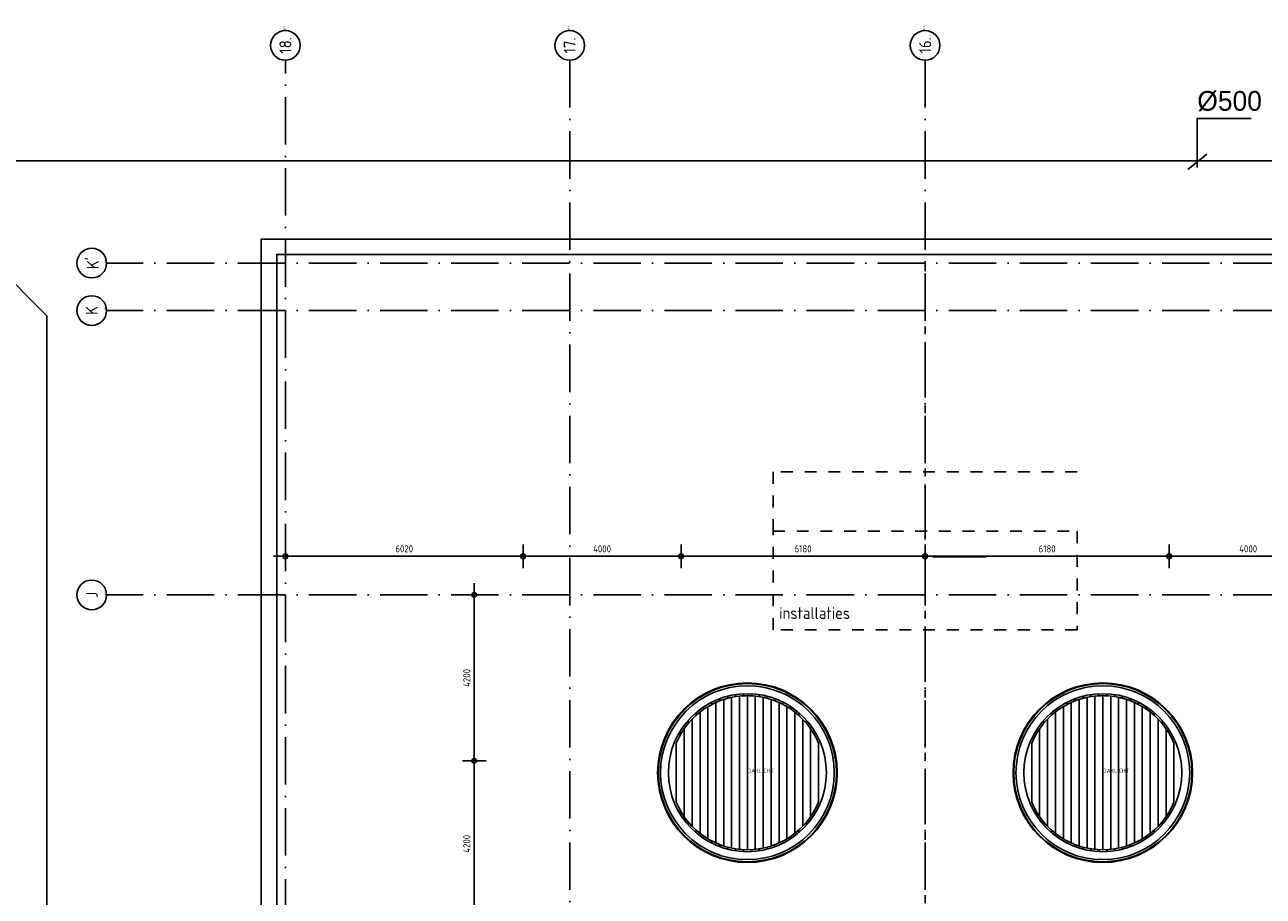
# Model space of a CAD drawing. Extents: x -9573 to 237800, y 0 to 168200.
# Tile 28 of 37: x 86461 to 117822, y 103353 to 125415. Entities that reach past the tile are written whole.
import ezdxf
from ezdxf.enums import TextEntityAlignment as Align

# ---------------------------------------------------------------- set-up
doc = ezdxf.new("R2010")
doc.units = 0
doc.header["$LTSCALE"] = 200
for name, pattern in [('2322121', [2000, 1000, 1000]), ('DASHDOT', [9, 6, -1.5, 0, -1.5]), ('DASHED', [3, 1.5, -1.5]), ('HIDDEN', [2, 1, -1])]:
    doc.linetypes.add(name, pattern=pattern)
doc.layers.get('0').update_dxf_attribs({"linetype": 'CONTINUOUS'})
doc.layers.get('DEFPOINTS').update_dxf_attribs({"linetype": 'CONTINUOUS'})
for name, color, linetype in [('AL$1----_ALGEMEEN', 7, 'CONTINUOUS'), ('AL$1----_MAATVOERING', 7, 'CONTINUOUS'), ('AL$7----_STRAMIEN', 1, 'DASHDOT'), ('AL27----_DAKEN', 7, 'CONTINUOUS'), ('ALN-----_BLOCKNAAM', 2, 'CONTINUOUS'), ('BL$4----', 7, 'CONTINUOUS'), ('OL59----_WTBINST', 7, 'CONTINUOUS'), ('WL524---', 4, 'CONTINUOUS'), ('WM570---', 1, 'CONTINUOUS')]:
    doc.layers.add(name, color=color, linetype=linetype)
doc.styles.add('BURO-025', font='BUROFONT.shx', dxfattribs={"height": 500})
doc.styles.get("Standard").update_dxf_attribs({"font": 'ISOCP'})
doc.dimstyles.new('018STIP100UIT', dxfattribs={"dimscale": 100, "dimtxt": 1.8, "dimasz": 2, "dimexe": 2, "dimexo": 3, "dimgap": 1, "dimtad": 1, "dimdec": 4, "dimrnd": 1, "dimtxsty": 'STANDARD', "dimblk": 'MSTR3', "dimblk1": 'MSTR3', "dimblk2": 'MSTR3', "dimsah": 1, "dimcen": 3, "dimdle": 1.25, "dimse1": 1, "dimse2": 1, "dimclrd": 256, "dimclre": 1, "dimclrt": 7, "dimazin": 3, "dimtfac": 0.75, "dimtdec": 4, "dimtix": 1, "dimtmove": 0, "dimatfit": 3, "dimtvp": 1.5, "dimtolj": 1, "dimtzin": 0})

# ---------------------------------------------------------------- blocks, each defined once
blk = doc.blocks.new('DAKLICHT')
at = {"layer": 'AL$1----_ALGEMEEN', "color": 1}
for points in [[(-500, 1885), (-500, 1936)], [(-400, -1909), (-400, 1909)], [(-300, 1927), (-300, 1977)], [(-200, -1940), (-200, 1940)], [(-100, 1947), (-100, 1997)], [(0, -1950), (0, 1950)], [(100, 1947), (100, 1997)], [(200, -1940), (200, 1940)], [(300, 1927), (300, 1977)], [(400, -1909), (400, 1909)], [(500, 1885), (500, 1936)], [(-1100, 1610), (-1100, 1670)], [(-1000, -1674), (-1000, 1674)], [(-900, 1730), (-900, 1786)], [(-800, -1778), (-800, 1778)], [(-700, 1820), (-700, 1873)], [(-600, -1855), (-600, 1855)], [(600, -1855), (600, 1855)], [(700, 1820), (700, 1873)], [(800, -1778), (800, 1778)], [(900, 1730), (900, 1786)], [(1000, -1674), (1000, 1674)], [(1100, 1610), (1100, 1670)], [(-1500, 1246), (-1500, 1323)], [(-1400, -1357), (-1400, 1357)], [(-1300, 1453), (-1300, 1520)], [(-1200, -1537), (-1200, 1537)], [(1200, -1537), (1200, 1537)], [(1300, 1453), (1300, 1520)], [(1400, -1357), (1400, 1357)], [(1500, 1246), (1500, 1323)], [(-1700, 955), (-1700, 1054)], [(-1600, -1115), (-1600, 1115)], [(1600, -1115), (1600, 1115)], [(1700, 955), (1700, 1054)], [(-1800, -750), (-1800, 750)], [(1800, -750), (1800, 750)], [(-1700, -1054), (-1700, -955)], [(-1500, -1323), (-1500, -1246)], [(1500, -1323), (1500, -1246)], [(1700, -1054), (1700, -955)], [(-1300, -1520), (-1300, -1453)], [(1300, -1520), (1300, -1453)], [(-1100, -1670), (-1100, -1610)], [(-900, -1786), (-900, -1730)], [(-700, -1873), (-700, -1820)], [(700, -1873), (700, -1820)], [(900, -1786), (900, -1730)], [(1100, -1670), (1100, -1610)], [(-500, -1936), (-500, -1885)], [(-300, -1977), (-300, -1927)], [(-100, -1997), (-100, -1947)], [(100, -1997), (100, -1947)], [(300, -1977), (300, -1927)], [(500, -1936), (500, -1885)]]:
    blk.add_lwpolyline(points, dxfattribs=at)
for radius in [2273, 2255, 2200, 2000]:
    blk.add_circle((0, 0), radius, dxfattribs=at)
for start, end in [(22.6199, 157.3801), (202.6199, 337.3801)]:
    blk.add_arc((0, 0), 1950, start, end, dxfattribs=at)
at = {"layer": 'ALN-----_BLOCKNAAM', "linetype": 'CONTINUOUS'}
blk.add_text('DAKLICHT', height=100, dxfattribs=at).set_placement((0, 0))
blk = doc.blocks.new('MSTR3')
at = {"color": 0, "linetype": 'CONTINUOUS'}
for p, q in [((-1, 0), (0, 0)), ((0, 1.5), (0, 0)), ((0, 0), (0, -1.5)), ((0, 0), (1.5, 0))]:
    blk.add_line(p, q, dxfattribs=at)
blk.add_circle((0, 0), 0.3, dxfattribs=at)
blk = doc.blocks.new('*D53')
at = {"linetype": 'BYBLOCK'}
blk.add_line((97843, 102780), (97843, 106580), dxfattribs=at)
at = {"layer": 'DEFPOINTS', "color": 0, "linetype": 'BYBLOCK'}
for p in [(97843, 106780), (101080, 106780), (99080, 102580)]:
    blk.add_point(p, dxfattribs=at)
at = {"linetype": 'BYBLOCK', "xscale": 200, "yscale": 200, "zscale": 200}
for p, rotation in [((97843, 106780), 90), ((97843, 102580), 270)]:
    blk.add_blockref('MSTR3', p, dxfattribs=dict(at, rotation=rotation))
at = {"color": 7, "linetype": 'BYBLOCK', "insert": (97653, 104680), "char_height": 180, "attachment_point": 5, "rotation": 90}
blk.add_mtext('\\A1;4200', dxfattribs=at)
blk = doc.blocks.new('*D54')
at = {"linetype": 'BYBLOCK'}
blk.add_line((97843, 106980), (97843, 110780), dxfattribs=at)
at = {"layer": 'DEFPOINTS', "color": 0, "linetype": 'BYBLOCK'}
for p in [(97843, 110980), (99080, 110980), (101080, 106780)]:
    blk.add_point(p, dxfattribs=at)
at = {"linetype": 'BYBLOCK', "xscale": 200, "yscale": 200, "zscale": 200}
for p, rotation in [((97843, 110980), 90), ((97843, 106780), 270)]:
    blk.add_blockref('MSTR3', p, dxfattribs=dict(at, rotation=rotation))
at = {"color": 7, "linetype": 'BYBLOCK', "insert": (97653, 108880), "char_height": 180, "attachment_point": 5, "rotation": 90}
blk.add_mtext('\\A1;4200', dxfattribs=at)
blk = doc.blocks.new('*D55')
at = {"linetype": 'BYBLOCK'}
blk.add_line((93260, 111958), (98880, 111958), dxfattribs=at)
at = {"layer": 'DEFPOINTS', "color": 0, "linetype": 'BYBLOCK'}
for p in [(99080, 111958), (93060, 110980), (99080, 110980)]:
    blk.add_point(p, dxfattribs=at)
at = {"linetype": 'BYBLOCK', "xscale": 200, "yscale": 200, "zscale": 200, "rotation": 180}
blk.add_blockref('MSTR3', (93060, 111958), dxfattribs=at)
at = {"linetype": 'BYBLOCK', "xscale": 200, "yscale": 200, "zscale": 200}
blk.add_blockref('MSTR3', (99080, 111958), dxfattribs=at)
at = {"color": 7, "linetype": 'BYBLOCK', "insert": (96070, 112148), "char_height": 180, "attachment_point": 5}
blk.add_mtext('\\A1;6020', dxfattribs=at)
blk = doc.blocks.new('*D56')
at = {"linetype": 'BYBLOCK'}
blk.add_line((99280, 111958), (102880, 111958), dxfattribs=at)
at = {"layer": 'DEFPOINTS', "color": 0, "linetype": 'BYBLOCK'}
for p in [(103080, 111958), (99080, 110980), (103080, 110980)]:
    blk.add_point(p, dxfattribs=at)
at = {"linetype": 'BYBLOCK', "xscale": 200, "yscale": 200, "zscale": 200, "rotation": 180}
blk.add_blockref('MSTR3', (99080, 111958), dxfattribs=at)
at = {"linetype": 'BYBLOCK', "xscale": 200, "yscale": 200, "zscale": 200}
blk.add_blockref('MSTR3', (103080, 111958), dxfattribs=at)
at = {"color": 7, "linetype": 'BYBLOCK', "insert": (101080, 112148), "char_height": 180, "attachment_point": 5}
blk.add_mtext('\\A1;4000', dxfattribs=at)
blk = doc.blocks.new('*D57')
at = {"linetype": 'BYBLOCK'}
blk.add_line((103280, 111958), (109060, 111958), dxfattribs=at)
at = {"layer": 'DEFPOINTS', "color": 0, "linetype": 'BYBLOCK'}
for p in [(109260, 111958), (103080, 110980), (109260, 110980)]:
    blk.add_point(p, dxfattribs=at)
at = {"linetype": 'BYBLOCK', "xscale": 200, "yscale": 200, "zscale": 200, "rotation": 180}
blk.add_blockref('MSTR3', (103080, 111958), dxfattribs=at)
at = {"linetype": 'BYBLOCK', "xscale": 200, "yscale": 200, "zscale": 200}
blk.add_blockref('MSTR3', (109260, 111958), dxfattribs=at)
at = {"color": 7, "linetype": 'BYBLOCK', "insert": (106170, 112148), "char_height": 180, "attachment_point": 5}
blk.add_mtext('\\A1;6180', dxfattribs=at)
blk = doc.blocks.new('*D58')
at = {"linetype": 'BYBLOCK'}
blk.add_line((109460, 111958), (115240, 111958), dxfattribs=at)
at = {"layer": 'DEFPOINTS', "color": 0, "linetype": 'BYBLOCK'}
for p in [(115440, 111958), (109260, 110980), (115440, 110980)]:
    blk.add_point(p, dxfattribs=at)
at = {"linetype": 'BYBLOCK', "xscale": 200, "yscale": 200, "zscale": 200, "rotation": 180}
blk.add_blockref('MSTR3', (109260, 111958), dxfattribs=at)
at = {"linetype": 'BYBLOCK', "xscale": 200, "yscale": 200, "zscale": 200}
blk.add_blockref('MSTR3', (115440, 111958), dxfattribs=at)
at = {"color": 7, "linetype": 'BYBLOCK', "insert": (112350, 112148), "char_height": 180, "attachment_point": 5}
blk.add_mtext('\\A1;6180', dxfattribs=at)
blk = doc.blocks.new('*D59')
at = {"linetype": 'BYBLOCK'}
blk.add_line((115640, 111958), (119240, 111958), dxfattribs=at)
at = {"layer": 'DEFPOINTS', "color": 0, "linetype": 'BYBLOCK'}
for p in [(119440, 111958), (115440, 110980), (119440, 110980)]:
    blk.add_point(p, dxfattribs=at)
at = {"linetype": 'BYBLOCK', "xscale": 200, "yscale": 200, "zscale": 200, "rotation": 180}
blk.add_blockref('MSTR3', (115440, 111958), dxfattribs=at)
at = {"linetype": 'BYBLOCK', "xscale": 200, "yscale": 200, "zscale": 200}
blk.add_blockref('MSTR3', (119440, 111958), dxfattribs=at)
at = {"color": 7, "linetype": 'BYBLOCK', "insert": (117440, 112148), "char_height": 180, "attachment_point": 5}
blk.add_mtext('\\A1;4000', dxfattribs=at)
blk = doc.blocks.new('1011')
at = {"layer": 'AL$7----_STRAMIEN', "color": 7, "linetype": 'CONTINUOUS'}
blk.add_circle((-750, 0), 750, dxfattribs=at)
at = {"layer": 'ALN-----_BLOCKNAAM', "linetype": 'CONTINUOUS'}
blk.add_text('1011', height=100, dxfattribs=at).set_placement((0, 0))
blk = doc.blocks.new('1010')
at = {"layer": 'AL$7----_STRAMIEN', "color": 7, "linetype": 'CONTINUOUS'}
blk.add_circle((0, 750), 750, dxfattribs=at)
at = {"layer": 'ALN-----_BLOCKNAAM', "linetype": 'CONTINUOUS'}
blk.add_text('1010', height=100, dxfattribs=at).set_placement((0, 0))

msp = doc.modelspace()

# ---------------------------------------------------------------- linework, layer by layer
at = {"layer": 'AL$7----_STRAMIEN', "color": 1}
for points in [[(93060.29813, 80980.58036), (93060.29813, 124517.90623)], [(100260.29813, 124517.90623), (100260.29813, 80980.58036)], [(109260.29813, 124517.90623), (109260.29813, 80980.58036)], [(125460.29813, 119380.58036), (88532.77494, 119380.58036)], [(125460.29813, 118180.58036), (88532.77494, 118180.58036)], [(125460.29813, 110980.58036), (88532.77494, 110980.58036)]]:
    msp.add_lwpolyline(points, dxfattribs=at)
at = {"layer": 'AL27----_DAKEN', "color": 1}
for points in [[(118190.79806, 85620.58036), (92450.29813, 85620.58036), (92450.29813, 119990.58036), (126070.29813, 119990.58036), (126070.29813, 102300.58035)], [(118190.79806, 86010.58036), (92840.29813, 86010.58036), (92840.29813, 119600.58036), (125680.29813, 119600.58036), (125680.29813, 102300.58035)]]:
    msp.add_lwpolyline(points, dxfattribs=at)
at = {"layer": 'AL27----_DAKEN', "color": 1, "linetype": 'HIDDEN'}
msp.add_lwpolyline([(109260.29813, 119380.40396), (109260.29813, 85780.40396)], dxfattribs=at)
at = {"layer": 'OL59----_WTBINST', "color": 8, "linetype": 'DASHED'}
for p, q in [((113110.2982, 114095.12855), (105410.2982, 114095.12855)), ((105410.2982, 114095.12855), (105410.2982, 112595.12855)), ((105410.2982, 110095.12855), (105410.2982, 112595.12855)), ((105410.2982, 112595.12855), (113110.2982, 112595.12855)), ((105410.2982, 112595.12855), (113110.2982, 112595.12855)), ((113110.2982, 112595.12855), (113110.2982, 110095.12855)), ((113110.2982, 110095.12855), (105410.2982, 110095.12855))]:
    msp.add_line(p, q, dxfattribs=at)
at = {"layer": 'WL524---', "color": 1}
for p, q in [((116152.58124, 123043.2116), (117519.75023, 123043.2116)), ((116152.58124, 121798.71925), (116152.58124, 123043.2116)), ((115908.44405, 121749.91557), (116396.71844, 122140.34441))]:
    msp.add_line(p, q, dxfattribs=at)
at = {"layer": 'WL524---', "color": 6, "linetype": '2322121'}
for p, q in [((85324.96908, 121969.38562), (129181.71151, 121969.38562)), ((87023.24812, 118050.134), (84999.73089, 120073.65123)), ((87023.24812, 51401.72997), (87023.24812, 118050.134))]:
    msp.add_line(p, q, dxfattribs=at)
at = {"layer": 'WM570---', "color": 1}
msp.add_line((109455.72074, 111949.24022), (110802.36401, 111949.24022), dxfattribs=at)

# ---------------------------------------------------------------- block references
at = {"layer": 'AL$1----_ALGEMEEN'}
for p in [(104760.29813, 106480.40396), (113760.29813, 106480.40396)]:
    msp.add_blockref('DAKLICHT', p, dxfattribs=at)
at = {"layer": 'AL$7----_STRAMIEN'}
ref = msp.add_blockref('1011', (93060.29813, 125267.90623), dxfattribs=dict(at, xscale=0.5, yscale=0.5, zscale=0.5, rotation=90))
ref.add_attrib('STR-NAAM', '18.', dxfattribs={"color": 3, "linetype": 'CONTINUOUS', "height": 300, "rotation": 90}).set_placement((93060.29813, 124892.90623), align=Align.MIDDLE)
ref = msp.add_blockref('1011', (100260.29813, 125267.90623), dxfattribs=dict(at, xscale=0.5, yscale=0.5, zscale=0.5, rotation=90))
ref.add_attrib('STR-NAAM', '17.', dxfattribs={"color": 3, "linetype": 'CONTINUOUS', "height": 300, "rotation": 90}).set_placement((100260.29813, 124892.90623), align=Align.MIDDLE)
ref = msp.add_blockref('1011', (109260.29813, 125267.90623), dxfattribs=dict(at, xscale=0.5, yscale=0.5, zscale=0.5, rotation=90))
ref.add_attrib('STR-NAAM', '16.', dxfattribs={"color": 3, "linetype": 'CONTINUOUS', "height": 300, "rotation": 90}).set_placement((109260.29813, 124892.90623), align=Align.MIDDLE)
ref = msp.add_blockref('1010', (88532.77494, 119380.58036), dxfattribs=dict(at, xscale=0.5, yscale=0.5, zscale=0.5, rotation=90))
ref.add_attrib('STR-NAAM', "K'", dxfattribs={"color": 3, "linetype": 'CONTINUOUS', "height": 300, "rotation": 90}).set_placement((88157.77494, 119380.58036), align=Align.MIDDLE)
ref = msp.add_blockref('1010', (88532.77494, 118180.58036), dxfattribs=dict(at, xscale=0.5, yscale=0.5, zscale=0.5, rotation=90))
ref.add_attrib('STR-NAAM', 'K', dxfattribs={"color": 3, "linetype": 'CONTINUOUS', "height": 300, "rotation": 90}).set_placement((88157.77494, 118180.58036), align=Align.MIDDLE)
ref = msp.add_blockref('1010', (88532.77494, 110980.58036), dxfattribs=dict(at, xscale=0.5, yscale=0.5, zscale=0.5, rotation=90))
ref.add_attrib('STR-NAAM', 'J', dxfattribs={"color": 3, "linetype": 'CONTINUOUS', "height": 300, "rotation": 90}).set_placement((88157.77494, 110980.58036), align=Align.MIDDLE)

# ---------------------------------------------------------------- texts
at = {"layer": 'BL$4----', "color": 8}
msp.add_text('installaties', height=300, dxfattribs=at).set_placement((105564.83733, 110372.11371))
at = {"layer": 'WL524---', "color": 2, "style": 'BURO-025'}
msp.add_text('%%C500', height=500, dxfattribs=at).set_placement((116152.58124, 123238.42572))

# ---------------------------------------------------------------- dimensions: what is measured, and where the dimension line sits
at = {"layer": 'AL$1----_MAATVOERING', "color": 1}
for base, p1, p2, picture, middle in [((99080.29813, 111958.40188), (93060.29813, 110980.40396), (99080.29813, 110980.40396), '*D55', (96070.29813, 112148.41959)), ((103080.29813, 111958.40188), (99080.29813, 110980.40396), (103080.29813, 110980.40396), '*D56', (101080.29813, 112148.40188)), ((109260.29813, 111958.40188), (103080.29813, 110980.40396), (109260.29813, 110980.40396), '*D57', (106170.29813, 112148.40188)), ((115440.29813, 111958.40188), (109260.29813, 110980.40396), (115440.29813, 110980.40396), '*D58', (112350.29813, 112148.40188)), ((119440.29813, 111958.40188), (115440.29813, 110980.40396), (119440.29813, 110980.40396), '*D59', (117440.29813, 112148.40188))]:
    dim = msp.add_linear_dim(base=base, p1=p1, p2=p2, dimstyle='018STIP100UIT', dxfattribs=at)
    dim.commit()
    dim.dimension.update_dxf_attribs({"geometry": picture, "text_midpoint": middle})
for base, p1, p2, picture, middle in [((97842.70582, 110980.40396), (101080.29813, 106780.40396), (99080.29813, 110980.40396), '*D54', (97652.6881, 108880.40396)), ((97842.70582, 106780.40396), (99080.29813, 102580.40396), (101080.29813, 106780.40396), '*D53', (97652.6881, 104680.40396))]:
    dim = msp.add_linear_dim(base=base, p1=p1, p2=p2, angle=90, dimstyle='018STIP100UIT', dxfattribs=at)
    dim.commit()
    dim.dimension.update_dxf_attribs({"geometry": picture, "text_midpoint": middle})

doc.saveas('drawing.dxf')
